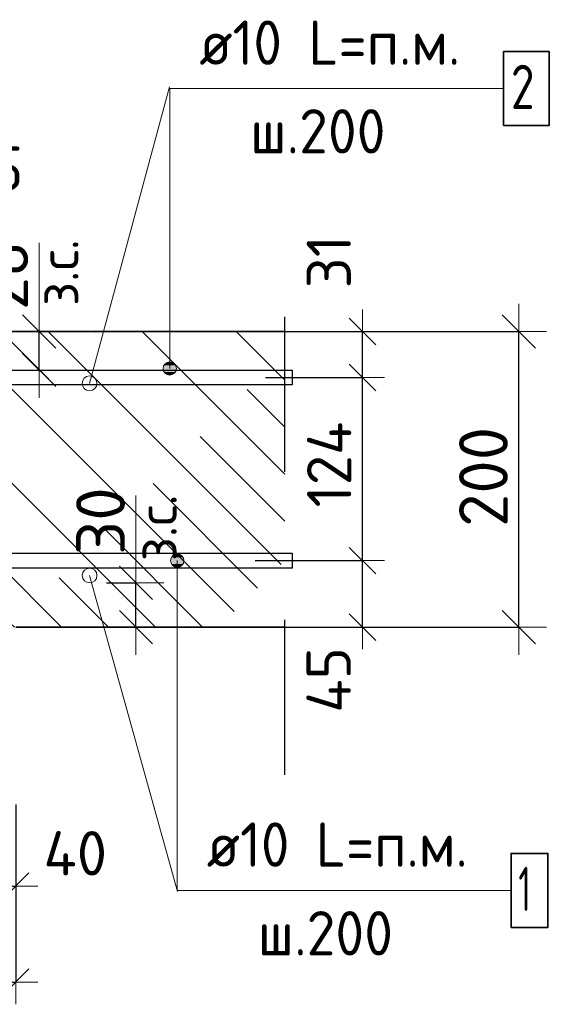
# Model space of a CAD drawing. Header units: metres. Extents: x -38 to 90, y -15 to 21.
# Tile 114 of 127: x 72.453 to 72.812, y 5.158 to 5.824. Entities that reach past the tile are written whole.
import ezdxf

# ---------------------------------------------------------------- set-up
doc = ezdxf.new("R2010")
doc.units = ezdxf.units.M
doc.header["$PDMODE"] = 65
doc.linetypes.add('______4', pattern=[0.135, 0.105, -0.03])
for name, color, linetype, lineweight in [('XR$4$Арм. стержнями верхней зоны', 180, 'Continuous', 35), ('XR$4$Арм. стержнями нижней зоны', 180, 'Continuous', 35), ('XR$4$Арм.стержн. Арматура края', 96, 'Continuous', 35), ('XR$4$ВК__отв в полу 1-2 эт', 220, 'Continuous', 25), ('XR$4$Размерная линия (1)', 7, 'Continuous', 13), ('XR$4$Размерная линия_ общее', 7, 'Continuous', 13)]:
    doc.layers.add(name, color=color, linetype=linetype, lineweight=lineweight)
doc.styles.add('ISOCPEUR', font='txt')
doc.dimstyles.new('DIMSTYLE_10', dxfattribs={"dimtxt": 0.033, "dimasz": 0.0375, "dimexe": 0, "dimexo": 0, "dimgap": 0.0165, "dimtad": 2, "dimdec": 0, "dimlfac": 1000, "dimrnd": 1, "dimzin": 12, "dimdsep": 46, "dimtxsty": 'ISOCPEUR', "dimblk1": 'ALL_ML_STRICH', "dimblk2": 'ALL_ML_STRICH', "dimsah": 1, "dimcen": 0, "dimclrd": 7, "dimclre": 256, "dimclrt": 7, "dimadec": 0, "dimazin": 0, "dimtfac": 1, "dimtdec": 0, "dimtix": 1, "dimtmove": 2, "dimatfit": 3, "dimfxl": 0, "dimtvp": 1.2, "dimtzin": 0, "dimlwd": 0, "dimlwe": -3, "dimarcsym": 0})
doc.dimstyles.new('DIMSTYLE_12', dxfattribs={"dimtxt": 0.03, "dimasz": 0.03, "dimexe": 0, "dimexo": 0, "dimgap": 0.015, "dimtad": 2, "dimdec": 0, "dimlfac": 1000, "dimrnd": 1, "dimzin": 12, "dimdsep": 46, "dimtxsty": 'ISOCPEUR', "dimblk1": 'ALL_ML_STRICH', "dimblk2": 'ALL_ML_STRICH', "dimsah": 1, "dimcen": 0, "dimclrd": 7, "dimclre": 256, "dimclrt": 7, "dimadec": 0, "dimazin": 0, "dimtfac": 1, "dimtdec": 0, "dimtix": 1, "dimtmove": 2, "dimatfit": 3, "dimfxl": 0, "dimtzin": 0, "dimlwd": 0, "dimlwe": -3, "dimarcsym": 0})
doc.dimstyles.new('DIMSTYLE_14', dxfattribs={"dimtxt": 0.03, "dimasz": 0.03, "dimexe": 0, "dimexo": 0, "dimgap": 0.015, "dimtad": 2, "dimdec": 0, "dimlfac": 1000, "dimrnd": 1, "dimzin": 12, "dimdsep": 46, "dimtxsty": 'ISOCPEUR', "dimblk1": 'ALL_ML_STRICH', "dimblk2": 'ALL_ML_STRICH', "dimsah": 1, "dimcen": 0, "dimclrd": 7, "dimclre": 256, "dimclrt": 7, "dimadec": 0, "dimazin": 0, "dimtfac": 1, "dimtdec": 0, "dimtix": 1, "dimtmove": 2, "dimatfit": 3, "dimfxl": 0, "dimtvp": 1.2, "dimtzin": 0, "dimlwd": 0, "dimlwe": -3, "dimarcsym": 0})
doc.dimstyles.new('DIMSTYLE_18', dxfattribs={"dimtxt": 0.03, "dimasz": 0.03, "dimexe": 0, "dimexo": 0, "dimgap": 0.015, "dimtad": 2, "dimdec": 0, "dimlfac": 1000, "dimrnd": 5, "dimzin": 12, "dimdsep": 46, "dimtxsty": 'ISOCPEUR', "dimblk1": 'ALL_ML_STRICH', "dimblk2": 'ALL_ML_STRICH', "dimsah": 1, "dimcen": 0, "dimclrd": 7, "dimclre": 256, "dimclrt": 7, "dimadec": 0, "dimazin": 0, "dimtfac": 1, "dimtdec": 0, "dimtix": 1, "dimtmove": 2, "dimatfit": 3, "dimfxl": 0, "dimtvp": 1.2, "dimtzin": 0, "dimlwd": 0, "dimlwe": -3, "dimarcsym": 0})
doc.dimstyles.new('DIMSTYLE_8', dxfattribs={"dimtxt": 0.033, "dimasz": 0.0375, "dimexe": 0, "dimexo": 0, "dimgap": 0.0165, "dimtad": 2, "dimdec": 0, "dimlfac": 1000, "dimrnd": 1, "dimzin": 12, "dimdsep": 46, "dimtxsty": 'ISOCPEUR', "dimblk1": 'ALL_ML_STRICH', "dimblk2": 'ALL_ML_STRICH', "dimsah": 1, "dimcen": 0, "dimclrd": 7, "dimclre": 256, "dimclrt": 7, "dimadec": 0, "dimazin": 0, "dimtfac": 1, "dimtdec": 0, "dimtix": 1, "dimtmove": 2, "dimatfit": 3, "dimfxl": 0, "dimtzin": 0, "dimlwd": 0, "dimlwe": -3, "dimarcsym": 0})

# ---------------------------------------------------------------- blocks, each defined once
blk = doc.blocks.new('ALL_ML_STRICH')
at = {"color": 0, "linetype": 'ByBlock', "lineweight": -2}
for p, q in [((0, -0.5), (0, 0.5)), ((-0.3, -0.3), (0.3, 0.3)), ((-1, 0), (0.5, 0))]:
    blk.add_line(p, q, dxfattribs=at)
blk = doc.blocks.new('*D58')
at = {"layer": 'DEFPOINTS', "color": 7, "linetype": 'Continuous', "lineweight": 13, "transparency": 33554687}
for p in [(72.61991, 5.61305), (72.61991, 5.41305), (72.79146, 5.41305)]:
    blk.add_point(p, dxfattribs=at)
at = {"layer": 'XR$4$Размерная линия_ общее', "color": 253, "linetype": 'Continuous', "lineweight": -2, "true_color": 0xa0a0a0, "transparency": 33554687}
for p, q in [((72.63991, 5.61305), (72.79146, 5.61305)), ((72.63991, 5.41305), (72.79146, 5.41305))]:
    blk.add_line(p, q, dxfattribs=at)
at = {"layer": 'XR$4$Размерная линия_ общее', "color": 7, "linetype": 'Continuous', "lineweight": -2, "transparency": 33554687}
blk.add_line((72.79146, 5.41305), (72.79146, 5.61305), dxfattribs=at)
at = {"layer": 'XR$4$Размерная линия_ общее', "color": 7, "linetype": 'Continuous', "lineweight": 13, "transparency": 33554687, "xscale": 0.0375, "yscale": 0.0375, "zscale": 0.0375}
for p, rotation in [((72.79146, 5.61305), 90), ((72.79146, 5.41305), 270)]:
    blk.add_blockref('ALL_ML_STRICH', p, dxfattribs=dict(at, rotation=rotation))
at = {"layer": 'XR$4$Размерная линия_ общее', "color": 7, "linetype": 'Continuous', "lineweight": 13, "transparency": 33554687, "insert": (72.76746, 5.5147), "char_height": 0.033, "width": 0.099, "attachment_point": 5, "rotation": 90, "style": 'ISOCPEUR'}
blk.add_mtext('\\A1;{200}', dxfattribs=at)
blk = doc.blocks.new('*D66')
at = {"layer": 'DEFPOINTS', "color": 7, "linetype": 'Continuous', "lineweight": 13, "transparency": 33554687}
for p in [(72.20082, 5.31305), (72.45078, 5.31305), (72.20082, 5.17282)]:
    blk.add_point(p, dxfattribs=at)
at = {"layer": 'XR$4$Размерная линия (1)', "color": 9, "linetype": 'Continuous', "lineweight": -2, "true_color": 0xc7c7c7, "transparency": 33554687}
for p, q in [((72.20082, 5.29305), (72.20082, 5.17282)), ((72.45078, 5.29305), (72.45078, 5.17282))]:
    blk.add_line(p, q, dxfattribs=at)
at = {"layer": 'XR$4$Размерная линия (1)', "color": 7, "linetype": 'Continuous', "lineweight": -2, "transparency": 33554687}
blk.add_line((72.20082, 5.17282), (72.45078, 5.17282), dxfattribs=at)
at = {"layer": 'XR$4$Размерная линия (1)', "color": 7, "linetype": 'Continuous', "lineweight": 13, "transparency": 33554687, "xscale": 0.03, "yscale": 0.03, "zscale": 0.03, "rotation": 180}
blk.add_blockref('ALL_ML_STRICH', (72.20082, 5.17282), dxfattribs=at)
at = {"layer": 'XR$4$Размерная линия (1)', "color": 7, "linetype": 'Continuous', "lineweight": 13, "transparency": 33554687, "xscale": 0.03, "yscale": 0.03, "zscale": 0.03}
blk.add_blockref('ALL_ML_STRICH', (72.45078, 5.17282), dxfattribs=at)
at = {"layer": 'XR$4$Размерная линия (1)', "color": 7, "linetype": 'Continuous', "lineweight": 13, "transparency": 33554687, "insert": (72.3273, 5.19532), "char_height": 0.03, "width": 0.09, "attachment_point": 5, "style": 'ISOCPEUR'}
blk.add_mtext('\\A1;{250}', dxfattribs=at)
blk = doc.blocks.new('*D84')
at = {"layer": 'DEFPOINTS', "color": 7, "linetype": 'Continuous', "lineweight": 13, "transparency": 33554687}
for p in [(72.3407, 5.70012), (72.3407, 5.57805), (72.39578, 5.57805)]:
    blk.add_point(p, dxfattribs=at)
at = {"layer": 'XR$4$Размерная линия (1)', "color": 9, "linetype": 'Continuous', "lineweight": -2, "true_color": 0xc7c7c7, "transparency": 33554687}
for p, q in [((72.3407, 5.59805), (72.3407, 5.70012)), ((72.39578, 5.59805), (72.39578, 5.70012))]:
    blk.add_line(p, q, dxfattribs=at)
at = {"layer": 'XR$4$Размерная линия (1)', "color": 7, "linetype": 'Continuous', "lineweight": -2, "transparency": 33554687}
blk.add_line((72.3407, 5.70012), (72.39578, 5.70012), dxfattribs=at)
at = {"layer": 'XR$4$Размерная линия (1)', "color": 7, "linetype": 'Continuous', "lineweight": 13, "transparency": 33554687, "xscale": 0.03, "yscale": 0.03, "zscale": 0.03, "rotation": 180}
blk.add_blockref('ALL_ML_STRICH', (72.3407, 5.70012), dxfattribs=at)
at = {"layer": 'XR$4$Размерная линия (1)', "color": 7, "linetype": 'Continuous', "lineweight": 13, "transparency": 33554687, "xscale": 0.03, "yscale": 0.03, "zscale": 0.03}
blk.add_blockref('ALL_ML_STRICH', (72.39578, 5.70012), dxfattribs=at)
at = {"layer": 'XR$4$Размерная линия (1)', "color": 7, "linetype": 'Continuous', "lineweight": 13, "transparency": 33554687, "insert": (72.4343, 5.72333), "char_height": 0.03, "width": 0.06, "attachment_point": 5, "style": 'ISOCPEUR'}
blk.add_mtext('\\A1;{55}', dxfattribs=at)
blk = doc.blocks.new('*D88')
at = {"layer": 'DEFPOINTS', "color": 7, "linetype": 'Continuous', "lineweight": 13, "transparency": 33554687}
for p in [(72.41082, 5.35305), (72.45078, 5.31305), (72.41082, 5.23782)]:
    blk.add_point(p, dxfattribs=at)
at = {"layer": 'XR$4$Размерная линия (1)', "color": 9, "linetype": 'Continuous', "lineweight": -2, "true_color": 0xc7c7c7, "transparency": 33554687}
for p, q in [((72.41082, 5.33305), (72.41082, 5.23782)), ((72.45078, 5.29305), (72.45078, 5.23782))]:
    blk.add_line(p, q, dxfattribs=at)
at = {"layer": 'XR$4$Размерная линия (1)', "color": 7, "linetype": 'Continuous', "lineweight": -2, "transparency": 33554687}
blk.add_line((72.41082, 5.23782), (72.45078, 5.23782), dxfattribs=at)
at = {"layer": 'XR$4$Размерная линия (1)', "color": 7, "linetype": 'Continuous', "lineweight": 13, "transparency": 33554687, "xscale": 0.03, "yscale": 0.03, "zscale": 0.03, "rotation": 180}
blk.add_blockref('ALL_ML_STRICH', (72.41082, 5.23782), dxfattribs=at)
at = {"layer": 'XR$4$Размерная линия (1)', "color": 7, "linetype": 'Continuous', "lineweight": 13, "transparency": 33554687, "xscale": 0.03, "yscale": 0.03, "zscale": 0.03}
blk.add_blockref('ALL_ML_STRICH', (72.45078, 5.23782), dxfattribs=at)
at = {"layer": 'XR$4$Размерная линия (1)', "color": 7, "linetype": 'Continuous', "lineweight": 13, "transparency": 33554687, "insert": (72.49112, 5.26002), "char_height": 0.03, "width": 0.06, "attachment_point": 5, "style": 'ISOCPEUR'}
blk.add_mtext('\\A1;{40}', dxfattribs=at)
blk = doc.blocks.new('*D180')
at = {"layer": 'DEFPOINTS', "color": 7, "linetype": 'Continuous', "lineweight": 13, "transparency": 33554687}
for p in [(72.59287, 5.45805), (72.60572, 5.41305), (72.68553, 5.41305)]:
    blk.add_point(p, dxfattribs=at)
at = {"layer": 'XR$4$Размерная линия (1)', "color": 9, "linetype": 'Continuous', "lineweight": -2, "true_color": 0xc7c7c7, "transparency": 33554687}
for p, q in [((72.61287, 5.45805), (72.68553, 5.45805)), ((72.62572, 5.41305), (72.68553, 5.41305))]:
    blk.add_line(p, q, dxfattribs=at)
at = {"layer": 'XR$4$Размерная линия (1)', "color": 7, "linetype": 'Continuous', "lineweight": -2, "transparency": 33554687}
blk.add_line((72.68553, 5.41305), (72.68553, 5.45805), dxfattribs=at)
at = {"layer": 'XR$4$Размерная линия (1)', "color": 7, "linetype": 'Continuous', "lineweight": 13, "transparency": 33554687, "xscale": 0.03, "yscale": 0.03, "zscale": 0.03}
for p, rotation in [((72.68553, 5.45805), 90), ((72.68553, 5.41305), 270)]:
    blk.add_blockref('ALL_ML_STRICH', p, dxfattribs=dict(at, rotation=rotation))
at = {"layer": 'XR$4$Размерная линия (1)', "color": 7, "linetype": 'Continuous', "lineweight": 13, "transparency": 33554687, "insert": (72.66267, 5.37731), "char_height": 0.03, "width": 0.06, "attachment_point": 5, "rotation": 90, "style": 'ISOCPEUR'}
blk.add_mtext('\\A1;{45}', dxfattribs=at)
blk = doc.blocks.new('*D181')
at = {"layer": 'DEFPOINTS', "color": 7, "linetype": 'Continuous', "lineweight": 13, "transparency": 33554687}
for p in [(72.5999, 5.58205), (72.59287, 5.45805), (72.68553, 5.45805)]:
    blk.add_point(p, dxfattribs=at)
at = {"layer": 'XR$4$Размерная линия (1)', "color": 9, "linetype": 'Continuous', "lineweight": -2, "true_color": 0xc7c7c7, "transparency": 33554687}
for p, q in [((72.6199, 5.58205), (72.68553, 5.58205)), ((72.61287, 5.45805), (72.68553, 5.45805))]:
    blk.add_line(p, q, dxfattribs=at)
at = {"layer": 'XR$4$Размерная линия (1)', "color": 7, "linetype": 'Continuous', "lineweight": -2, "transparency": 33554687}
blk.add_line((72.68553, 5.45805), (72.68553, 5.58205), dxfattribs=at)
at = {"layer": 'XR$4$Размерная линия (1)', "color": 7, "linetype": 'Continuous', "lineweight": 13, "transparency": 33554687, "xscale": 0.03, "yscale": 0.03, "zscale": 0.03}
for p, rotation in [((72.68553, 5.58205), 90), ((72.68553, 5.45805), 270)]:
    blk.add_blockref('ALL_ML_STRICH', p, dxfattribs=dict(at, rotation=rotation))
at = {"layer": 'XR$4$Размерная линия (1)', "color": 7, "linetype": 'Continuous', "lineweight": 13, "transparency": 33554687, "insert": (72.66303, 5.52305), "char_height": 0.03, "width": 0.09, "attachment_point": 5, "rotation": 90, "style": 'ISOCPEUR'}
blk.add_mtext('\\A1;{124}', dxfattribs=at)
blk = doc.blocks.new('*D182')
at = {"layer": 'DEFPOINTS', "color": 7, "linetype": 'Continuous', "lineweight": 13, "transparency": 33554687}
for p in [(72.58203, 5.61305), (72.5999, 5.58205), (72.68553, 5.58205)]:
    blk.add_point(p, dxfattribs=at)
at = {"layer": 'XR$4$Размерная линия (1)', "color": 9, "linetype": 'Continuous', "lineweight": -2, "true_color": 0xc7c7c7, "transparency": 33554687}
for p, q in [((72.60203, 5.61305), (72.68553, 5.61305)), ((72.6199, 5.58205), (72.68553, 5.58205))]:
    blk.add_line(p, q, dxfattribs=at)
at = {"layer": 'XR$4$Размерная линия (1)', "color": 7, "linetype": 'Continuous', "lineweight": -2, "transparency": 33554687}
blk.add_line((72.68553, 5.58205), (72.68553, 5.61305), dxfattribs=at)
at = {"layer": 'XR$4$Размерная линия (1)', "color": 7, "linetype": 'Continuous', "lineweight": 13, "transparency": 33554687, "xscale": 0.03, "yscale": 0.03, "zscale": 0.03}
for p, rotation in [((72.68553, 5.61305), 90), ((72.68553, 5.58205), 270)]:
    blk.add_blockref('ALL_ML_STRICH', p, dxfattribs=dict(at, rotation=rotation))
at = {"layer": 'XR$4$Размерная линия (1)', "color": 7, "linetype": 'Continuous', "lineweight": 13, "transparency": 33554687, "insert": (72.66279, 5.66034), "char_height": 0.03, "width": 0.06, "attachment_point": 5, "rotation": 90, "style": 'ISOCPEUR'}
blk.add_mtext('\\A1;{31}', dxfattribs=at)
blk = doc.blocks.new('*D183')
at = {"layer": 'DEFPOINTS', "color": 7, "linetype": 'Continuous', "lineweight": 13, "transparency": 33554687}
for p in [(72.42673, 5.61305), (72.42673, 5.58705), (72.46671, 5.58705)]:
    blk.add_point(p, dxfattribs=at)
at = {"layer": 'XR$4$Размерная линия_ общее', "color": 253, "linetype": 'Continuous', "lineweight": -2, "true_color": 0xa0a0a0, "transparency": 33554687}
for p, q in [((72.44673, 5.61305), (72.46671, 5.61305)), ((72.44673, 5.58705), (72.46671, 5.58705))]:
    blk.add_line(p, q, dxfattribs=at)
at = {"layer": 'XR$4$Размерная линия_ общее', "color": 7, "linetype": 'Continuous', "lineweight": -2, "transparency": 33554687}
blk.add_line((72.46671, 5.58705), (72.46671, 5.61305), dxfattribs=at)
at = {"layer": 'XR$4$Размерная линия_ общее', "color": 7, "linetype": 'Continuous', "lineweight": 13, "transparency": 33554687, "xscale": 0.0375, "yscale": 0.0375, "zscale": 0.0375}
for p, rotation in [((72.46671, 5.61305), 90), ((72.46671, 5.58705), 270)]:
    blk.add_blockref('ALL_ML_STRICH', p, dxfattribs=dict(at, rotation=rotation))
at = {"layer": 'XR$4$Размерная линия_ общее', "color": 7, "linetype": 'Continuous', "lineweight": 13, "transparency": 33554687, "insert": (72.46625, 5.63042), "char_height": 0.027, "width": 0.00135, "attachment_point": 1, "rotation": 90, "line_spacing_factor": 0.60241, "style": 'ISOCPEUR'}
blk.add_mtext('з.с.', dxfattribs=at)
at = {"layer": 'XR$4$Размерная линия_ общее', "color": 7, "linetype": 'Continuous', "lineweight": 13, "transparency": 33554687, "insert": (72.44271, 5.65078), "char_height": 0.033, "width": 0.066, "attachment_point": 5, "rotation": 90, "style": 'ISOCPEUR'}
blk.add_mtext('\\A1;{26}', dxfattribs=at)
blk = doc.blocks.new('*D320')
at = {"layer": 'DEFPOINTS', "color": 7, "linetype": 'Continuous', "lineweight": 13, "transparency": 33554687}
for p in [(72.49225, 5.44305), (72.49225, 5.41305), (72.53224, 5.41305)]:
    blk.add_point(p, dxfattribs=at)
at = {"layer": 'XR$4$Размерная линия_ общее', "color": 253, "linetype": 'Continuous', "lineweight": -2, "true_color": 0xa0a0a0, "transparency": 33554687}
for p, q in [((72.51225, 5.44305), (72.53224, 5.44305)), ((72.51225, 5.41305), (72.53224, 5.41305))]:
    blk.add_line(p, q, dxfattribs=at)
at = {"layer": 'XR$4$Размерная линия_ общее', "color": 7, "linetype": 'Continuous', "lineweight": -2, "transparency": 33554687}
blk.add_line((72.53224, 5.41305), (72.53224, 5.44305), dxfattribs=at)
at = {"layer": 'XR$4$Размерная линия_ общее', "color": 7, "linetype": 'Continuous', "lineweight": 13, "transparency": 33554687, "xscale": 0.0375, "yscale": 0.0375, "zscale": 0.0375}
for p, rotation in [((72.53224, 5.44305), 90), ((72.53224, 5.41305), 270)]:
    blk.add_blockref('ALL_ML_STRICH', p, dxfattribs=dict(at, rotation=rotation))
at = {"layer": 'XR$4$Размерная линия_ общее', "color": 7, "linetype": 'Continuous', "lineweight": 13, "transparency": 33554687, "insert": (72.53278, 5.45771), "char_height": 0.027, "width": 0.00135, "attachment_point": 1, "rotation": 90, "line_spacing_factor": 0.60241, "style": 'ISOCPEUR'}
blk.add_mtext('з.с.', dxfattribs=at)
at = {"layer": 'XR$4$Размерная линия_ общее', "color": 7, "linetype": 'Continuous', "lineweight": 13, "transparency": 33554687, "insert": (72.50824, 5.48478), "char_height": 0.033, "width": 0.066, "attachment_point": 5, "rotation": 90, "style": 'ISOCPEUR'}
blk.add_mtext('\\A1;{30}', dxfattribs=at)

msp = doc.modelspace()

# ---------------------------------------------------------------- hatches: boundary and pattern name
at = {"linetype": 'Continuous', "lineweight": 13, "transparency": 33554687}
h = msp.add_hatch(dxfattribs=at)
h.set_pattern_fill('__________540', scale=0.015, style=0, pattern_type=2)
h.set_pattern_definition([(135, (0, 0), (-0.031819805, -0.031819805), [0.4, -0.05, 0, -0.05]), (135, (-0.01591, -0.01591), (-0.031819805, -0.031819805), [0.8, -0.1, 0.1, -0.1])])
h.paths.add_polyline_path([(72.20078, 5.61305), (72.20078, 5.41305), (72.63295, 5.41305), (72.63295, 5.61305)], flags=0)
at = {"layer": 'XR$4$Арм. стержнями верхней зоны', "linetype": 'Continuous', "lineweight": 13, "transparency": 33554687}
for points in [[(72.55894, 5.5903), (72.5512, 5.5903), (72.55057, 5.58805)], [(72.55894, 5.5903), (72.55057, 5.58805), (72.55957, 5.58805)], [(72.55732, 5.59192), (72.55282, 5.59192), (72.5512, 5.5903)], [(72.55732, 5.59192), (72.5512, 5.5903), (72.55894, 5.5903)], [(72.55282, 5.59192), (72.55732, 5.59192), (72.55507, 5.59255)], [(72.55957, 5.58805), (72.55057, 5.58805), (72.5512, 5.5858)], [(72.55957, 5.58805), (72.5512, 5.5858), (72.55894, 5.5858)], [(72.55894, 5.5858), (72.5512, 5.5858), (72.55282, 5.58418)], [(72.55894, 5.5858), (72.55282, 5.58418), (72.55732, 5.58418)], [(72.55732, 5.58418), (72.55282, 5.58418), (72.55507, 5.58355)]]:
    msp.add_hatch(color=7, dxfattribs=at).paths.add_polyline_path(points)
at = {"layer": 'XR$4$Арм. стержнями нижней зоны', "linetype": 'Continuous', "lineweight": 13, "transparency": 33554687}
for points in [[(72.55565, 5.45805), (72.56465, 5.45805), (72.56402, 5.4603)], [(72.55565, 5.45805), (72.56402, 5.4603), (72.55628, 5.4603)], [(72.55628, 5.4558), (72.56465, 5.45805), (72.55565, 5.45805)], [(72.55628, 5.4603), (72.56402, 5.4603), (72.5624, 5.46192)], [(72.55628, 5.4603), (72.5624, 5.46192), (72.5579, 5.46192)], [(72.55628, 5.4558), (72.56402, 5.4558), (72.56465, 5.45805)], [(72.5579, 5.46192), (72.5624, 5.46192), (72.56015, 5.46255)], [(72.5579, 5.45418), (72.56402, 5.4558), (72.55628, 5.4558)], [(72.5579, 5.45418), (72.5624, 5.45418), (72.56402, 5.4558)], [(72.5624, 5.45418), (72.5579, 5.45418), (72.56015, 5.45355)]]:
    msp.add_hatch(color=7, dxfattribs=at).paths.add_polyline_path(points)

# ---------------------------------------------------------------- linework, layer by layer
at = {"color": 7, "linetype": '______4', "lineweight": 25, "transparency": 33554687}
msp.add_line((72.63295, 5.31305), (72.63295, 5.71305), dxfattribs=at)
at = {"color": 7, "linetype": 'Continuous', "lineweight": 13, "transparency": 33554687}
for p, q in [((72.46671, 5.61305), (72.46671, 5.67305)), ((72.53224, 5.44305), (72.53224, 5.50205))]:
    msp.add_line(p, q, dxfattribs=at)
at = {"color": 7, "linetype": 'Continuous', "lineweight": 35, "transparency": 33554687}
for p, q in [((72.63295, 5.61305), (72.20078, 5.61305)), ((72.45078, 5.41305), (72.63295, 5.41305))]:
    msp.add_line(p, q, dxfattribs=at)
at = {"color": 7, "linetype": 'Continuous', "lineweight": 13, "transparency": 33554687}
for centre in [(72.50078, 5.578), (72.50082, 5.448)]:
    msp.add_circle(centre, 0.005, dxfattribs=at)
at = {"layer": 'XR$4$Арм. стержнями верхней зоны', "color": 7, "linetype": 'Continuous', "lineweight": 13, "transparency": 33554687}
for p, q in [((72.55507, 5.77758), (72.78107, 5.77758)), ((72.55507, 5.77758), (72.55507, 5.58805)), ((72.55507, 5.59255), (72.55507, 5.59255)), ((72.55057, 5.58805), (72.55057, 5.58805)), ((72.55507, 5.58355), (72.55507, 5.58355)), ((72.55957, 5.58805), (72.55957, 5.58805))]:
    msp.add_line(p, q, dxfattribs=at)
at = {"layer": 'XR$4$Арм. стержнями верхней зоны', "color": 7, "linetype": 'Continuous', "lineweight": 35, "transparency": 33554687}
msp.add_lwpolyline([(72.78107, 5.75258), (72.81207, 5.75258), (72.81207, 5.80258), (72.78107, 5.80258), (72.78107, 5.75258)], dxfattribs=at)
at = {"layer": 'XR$4$Арм. стержнями верхней зоны', "color": 4, "linetype": 'Continuous', "lineweight": 25, "transparency": 33554687}
msp.add_lwpolyline([(72.22578, 5.58705), (72.63795, 5.58705), (72.63795, 5.57705), (72.22578, 5.57705), (72.22578, 5.58705)], dxfattribs=at)
at = {"layer": 'XR$4$Арм. стержнями верхней зоны', "color": 7, "linetype": 'Continuous', "lineweight": 13, "transparency": 33554687}
msp.add_circle((72.55507, 5.58805), 0.0045, dxfattribs=at)
at = {"layer": 'XR$4$Арм. стержнями нижней зоны', "color": 7, "linetype": 'Continuous', "lineweight": 13, "transparency": 33554687}
for p, q in [((72.55565, 5.45805), (72.55565, 5.45805)), ((72.56015, 5.46255), (72.56015, 5.46255)), ((72.56015, 5.2349), (72.56015, 5.45805)), ((72.56465, 5.45805), (72.56465, 5.45805)), ((72.56015, 5.45355), (72.56015, 5.45355)), ((72.56015, 5.2349), (72.78615, 5.2349))]:
    msp.add_line(p, q, dxfattribs=at)
at = {"layer": 'XR$4$Арм. стержнями нижней зоны', "color": 4, "linetype": 'Continuous', "lineweight": 25, "transparency": 33554687}
msp.add_lwpolyline([(72.22578, 5.46305), (72.63795, 5.46305), (72.63795, 5.45305), (72.22578, 5.45305), (72.22578, 5.46305)], dxfattribs=at)
at = {"layer": 'XR$4$Арм. стержнями нижней зоны', "color": 7, "linetype": 'Continuous', "lineweight": 35, "transparency": 33554687}
msp.add_lwpolyline([(72.78615, 5.2099), (72.81115, 5.2099), (72.81115, 5.2599), (72.78615, 5.2599), (72.78615, 5.2099)], dxfattribs=at)
at = {"layer": 'XR$4$Арм. стержнями нижней зоны', "color": 7, "linetype": 'Continuous', "lineweight": 13, "transparency": 33554687}
msp.add_circle((72.56015, 5.45805), 0.0045, dxfattribs=at)
at = {"layer": 'XR$4$Арм.стержн. Арматура края', "color": 4, "linetype": 'Continuous', "lineweight": 25, "transparency": 33554687}
for points in [[(72.25434, 5.58705), (72.63795, 5.58705), (72.63795, 5.57705), (72.25504, 5.57705)], [(72.25504, 5.46305), (72.63795, 5.46305), (72.63795, 5.45305)], [(72.63795, 5.45305), (72.25434, 5.45305)]]:
    msp.add_lwpolyline(points, dxfattribs=at)
at = {"layer": 'XR$4$ВК__отв в полу 1-2 эт', "color": 7, "linetype": 'Continuous', "lineweight": 13, "transparency": 33554687}
for p, q in [((72.50078, 5.578), (72.55503, 5.7786)), ((72.50082, 5.448), (72.56028, 5.23407))]:
    msp.add_line(p, q, dxfattribs=at)

# ---------------------------------------------------------------- texts
at = {"layer": 'XR$4$Арм. стержнями верхней зоны', "color": 7, "linetype": 'Continuous', "lineweight": 25, "transparency": 33554687, "char_height": 0.03, "attachment_point": 7, "style": 'ISOCPEUR'}
for s, insert, width in [('\\W0.94;ø10 L=п.м.', (72.57507, 5.79358), 0.1999832), ('\\W0.78;2', (72.78607, 5.76358), 0.0326407), ('\\W0.95;ш.200 ', (72.60957, 5.73358), 0.1311995)]:
    msp.add_mtext(s, dxfattribs=dict(at, insert=insert, width=width))
at = {"layer": 'XR$4$Арм. стержнями нижней зоны', "color": 7, "linetype": 'Continuous', "lineweight": 25, "transparency": 33554687, "char_height": 0.03, "attachment_point": 7, "style": 'ISOCPEUR'}
for s, insert, width in [('\\W0.94;ø10 L=п.м.', (72.58015, 5.2509), 0.1999832), ('\\W0.56;1', (72.79115, 5.2209), 0.0233333), ('\\W0.95;ш.200 ', (72.61465, 5.1909), 0.1311995)]:
    msp.add_mtext(s, dxfattribs=dict(at, insert=insert, width=width))

# ---------------------------------------------------------------- dimensions: what is measured, and where the dimension line sits
at = {"layer": 'XR$4$Размерная линия (1)', "color": 7, "linetype": 'Continuous', "lineweight": 13, "transparency": 33554687}
for base, p1, p2, dimstyle, picture, middle in [((72.39578, 5.70012), (72.3407, 5.59805), (72.39578, 5.59805), 'DIMSTYLE_18', '*D84', (72.4343, 5.72333)), ((72.45078, 5.23782), (72.41082, 5.33305), (72.45078, 5.29305), 'DIMSTYLE_14', '*D88', (72.49112, 5.26002)), ((72.45078, 5.17282), (72.20082, 5.29305), (72.45078, 5.29305), 'DIMSTYLE_12', '*D66', (72.3273, 5.19532))]:
    dim = msp.add_linear_dim(base=base, p1=p1, p2=p2, dimstyle=dimstyle, override={"dimpost": '<>', "dimclrd": 7, "dimclre": 9, "dimclrt": 7, "dimlwd": 0, "dimlwe": 65533}, dxfattribs=at)
    dim.commit()
    dim.dimension.update_dxf_attribs({"geometry": picture, "text_midpoint": middle, "dimtype": 160})
for base, p1, p2, dimstyle, picture, middle in [((72.68553, 5.61305), (72.6199, 5.58205), (72.60203, 5.61305), 'DIMSTYLE_14', '*D182', (72.66279, 5.66034)), ((72.68553, 5.58205), (72.61287, 5.45805), (72.6199, 5.58205), 'DIMSTYLE_12', '*D181', (72.66303, 5.52305)), ((72.68553, 5.45805), (72.62572, 5.41305), (72.61287, 5.45805), 'DIMSTYLE_14', '*D180', (72.66267, 5.37731))]:
    dim = msp.add_linear_dim(base=base, p1=p1, p2=p2, angle=90, dimstyle=dimstyle, override={"dimpost": '<>', "dimclrd": 7, "dimclre": 9, "dimclrt": 7, "dimlwd": 0, "dimlwe": 65533}, dxfattribs=at)
    dim.commit()
    dim.dimension.update_dxf_attribs({"geometry": picture, "text_midpoint": middle, "dimtype": 160})
at = {"layer": 'XR$4$Размерная линия_ общее', "color": 7, "linetype": 'Continuous', "lineweight": 13, "transparency": 33554687}
for base, p1, p2, picture, middle in [((72.46671, 5.61305), (72.44673, 5.58705), (72.44673, 5.61305), '*D183', (72.44271, 5.65078)), ((72.53224, 5.44305), (72.51225, 5.41305), (72.51225, 5.44305), '*D320', (72.50824, 5.48478))]:
    dim = msp.add_linear_dim(base=base, p1=p1, p2=p2, angle=90, text='<>\\Xз.с.', dimstyle='DIMSTYLE_10', override={"dimpost": '<>', "dimclrd": 7, "dimclre": 253, "dimclrt": 7, "dimlwd": 0, "dimlwe": 65533}, dxfattribs=at)
    dim.commit()
    dim.dimension.update_dxf_attribs({"geometry": picture, "text_midpoint": middle, "dimtype": 160})
dim = msp.add_linear_dim(base=(72.79146, 5.61305), p1=(72.63991, 5.41305), p2=(72.63991, 5.61305), angle=90, dimstyle='DIMSTYLE_8', override={"dimpost": '<>', "dimclrd": 7, "dimclre": 253, "dimclrt": 7, "dimlwd": 0, "dimlwe": 65533}, dxfattribs=at)
dim.commit()
dim.dimension.update_dxf_attribs({"geometry": '*D58', "text_midpoint": (72.76746, 5.5147), "dimtype": 160})

doc.saveas('drawing.dxf')
